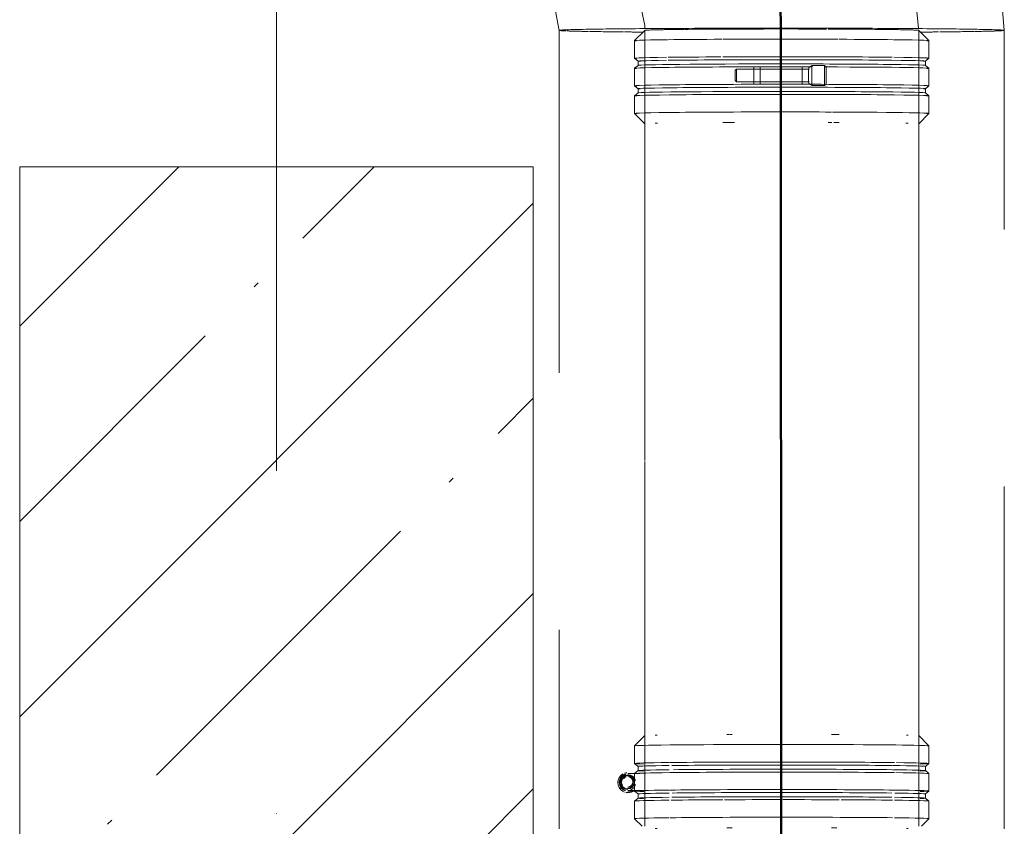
# Model space of a CAD drawing. Header units: millimetres. Extents: x 83162 to 161202, y 56220 to 105342.
# Tile 139 of 152: x 138120 to 138695, y 89015 to 89486. Entities that reach past the tile are written whole.
import ezdxf

# ---------------------------------------------------------------- set-up
doc = ezdxf.new("R2010")
doc.units = ezdxf.units.MM
doc.linetypes.add('4_ Штрихпунктир_ 10 х 2 мм', pattern=[1400, 1000, -200, 0, -200])
doc.linetypes.add('ADSK_Штрих_ш2 п1_5', pattern=[350, 200, -150])
for name, color, linetype, lineweight in [('A-WALL-____-MCUT', 7, 'Continuous', 9), ('A-WALL-____-PATT', 7, 'Continuous', 9), ('P-PIPE-____-OTLN', 7, 'Continuous', 50), ('S-GRID-____-OTLN', 7, 'Continuous', 9), ('Греющ. кабель', 204, 'Continuous', 50)]:
    doc.layers.add(name, color=color, linetype=linetype, lineweight=lineweight)

# ---------------------------------------------------------------- blocks, each defined once
blk = doc.blocks.new('240311_Наметкина 10_РД_АР_К3_R21_rvt-1-ВКК_01_К3_З_ЭОМ_греющий кабель_')
at = {"layer": 'A-WALL-____-PATT', "lineweight": 5, "true_color": 0xcccccc}
h = blk.add_hatch(dxfattribs=at)
h.set_pattern_fill('FP_1', color=254, style=0, pattern_type=2)
h.set_pattern_definition([(45, (0, 0), (-114.04925, 114.04925), []), (45, (114.05, 0), (-114.04925, 114.04925), [201.613, -40.323, 3.353, -36.97])])
h.paths.add_polyline_path([(138120, 87000), (138420, 87000), (138420, 89400), (138120, 89400), (138120, 87406.35)])
at = {"layer": 'A-WALL-____-MCUT', "color": 254, "lineweight": 5, "true_color": 0xcccccc}
for p, q in [((138120, 89400), (138120, 87000)), ((138420, 89400), (138120, 89400)), ((138420, 88800), (138420, 89400))]:
    blk.add_line(p, q, dxfattribs=at)
blk = doc.blocks.new('Наметкина 10_РД_АР_К3_Отделка_R21_rvt-1-ВКК_01_К3_З_ЭОМ_греющий кабель_')
at = {"layer": 'S-GRID-____-OTLN', "color": 254, "linetype": '4_ Штрихпунктир_ 10 х 2 мм', "lineweight": 5, "true_color": 0xcccccc}
blk.add_line((138270, 57020.14), (138270, 104542.42), dxfattribs=at)
blk = doc.blocks.new('Соединитель Norma Rapid - Соединитель Norma Rapid-V166-ВКК_01_К3_З_ЭОМ_греющий кабель_')
at = {"layer": 'P-PIPE-____-OTLN', "color": 8, "lineweight": 9, "true_color": 0x808080}
for p, q in [((138485.32, 89067.81), (138479.32, 89061.81)), ((138651.31, 89061.81), (138645.31, 89067.81)), ((138479.31, 89061.8), (138479.31, 89051.53)), ((138651.31, 89051.53), (138651.31, 89061.8)), ((138479.32, 89051.52), (138481.37, 89049.8)), ((138481.37, 89047.37), (138479.32, 89045.65)), ((138481.37, 89049.81), (138481.37, 89047.36)), ((138649.25, 89049.8), (138651.31, 89051.52)), ((138651.31, 89045.65), (138649.25, 89047.37)), ((138649.26, 89047.36), (138649.26, 89049.81)), ((138482.14, 89045.71), (138475.31, 89045.71)), ((138479.31, 89045.64), (138479.31, 89035.46)), ((138651.31, 89035.46), (138651.31, 89045.64)), ((138469.46, 89040.37), (138469.46, 89040.3)), ((138470.31, 89040.71), (138470.31, 89040.67)), ((138470.31, 89040.43), (138470.31, 89040.39)), ((138471.67, 89040.81), (138471.67, 89040.39)), ((138475.31, 89035.71), (138482.14, 89035.71)), ((138478.95, 89040.39), (138478.95, 89040.81)), ((138475.31, 89035.43), (138484.86, 89035.43)), ((138479.32, 89035.45), (138481.37, 89033.73)), ((138481.37, 89031.3), (138479.32, 89029.58)), ((138481.37, 89033.74), (138481.37, 89031.29)), ((138649.25, 89033.73), (138651.31, 89035.45)), ((138651.31, 89029.58), (138649.25, 89031.3)), ((138649.26, 89031.29), (138649.26, 89033.74)), ((138479.31, 89029.57), (138479.31, 89019.3)), ((138651.31, 89019.3), (138651.31, 89029.57)), ((138479.32, 89019.29), (138483.75, 89014.86)), ((138646.88, 89014.86), (138651.31, 89019.29))]:
    blk.add_line(p, q, dxfattribs=at)
for centre, major_axis, ratio, start_param, end_param in [((138565.31, 89067.8), (80, 0), 0.01, 3.131592, 3.141593), ((138565.31, 89067.8), (80, 0), 0.01, 2.71422, 2.748894), ((138565.31, 89067.8), (80, 0), 0.01, 1.963495, 1.984493), ((138565.31, 89067.8), (80, 0), 0.01, 1.942498, 1.958874), ((138565.31, 89067.8), (80, 0), 0.01, 1.139797, 1.198972), ((138565.31, 89067.8), (80, 0), 0.01, 0.392699, 0.427077), ((138565.31, 89067.8), (80, 0), 0.01, 0, 0.01), ((138565.31, 89061.8), (86, 0), 0.01, 2.443461, 3.141593), ((138565.31, 89061.8), (86, 0), 0.01, 0, 2.436869), ((138565.31, 89051.53), (86, 0), 0.01, 2.443461, 3.141593), ((138565.31, 89051.53), (86, 0), 0.01, 3.15351, 3.490659), ((138565.31, 89049.81), (83.95, 0), 0.01, 2.470795, 3.141593), ((138565.31, 89047.36), (83.95, 0), 0.01, 2.470795, 3.141593), ((138565.31, 89047.36), (83.95, 0), 0.01, 3.141593, 3.413664), ((138565.31, 89051.53), (86, 0), 0.01, 0.698132, 2.436869), ((138565.31, 89049.81), (83.95, 0), 0.01, 0.698132, 2.443461), ((138565.31, 89047.36), (83.95, 0), 0.01, 0.698132, 2.426186), ((138565.31, 89049.81), (83.95, 0), 0.01, 0, 0.692266), ((138565.31, 89047.36), (83.95, 0), 0.01, 0, 0.692266), ((138565.31, 89051.53), (86, 0), 0.01, 0, 0.678216), ((138565.31, 89051.53), (86, 0), 0.01, 5.934119, 6.271267), ((138565.31, 89047.36), (83.95, 0), 0.01, 6.011285, 6.283185), ((138475.31, 89040.37), (5.85, 0), 0.99995, 2.094395, 3.141593), ((138475.31, 89040.71), (5, 0), 0.99995, 1.832596, 3.141593), ((138475.31, 89040.67), (5, 0), 0.99995, 1.832596, 3.141593), ((138475.31, 89040.43), (5, 0), 0.99995, 1.832596, 3.141593), ((138475.31, 89040.39), (5, 0), 0.99995, 1.832596, 3.141593), ((138475.31, 89040.39), (4.64, 0), 0.99995, 2.345743, 3.141593), ((138475.31, 89040.67), (4, 0), 0.99995, 1.308997, 3.141593), ((138475.31, 89040.71), (4, 0), 0.99995, 0, 3.141593), ((138475.31, 89040.43), (4, 0), 0.99995, 1.047198, 3.141593), ((138475.31, 89040.39), (4, 0), 0.99995, 1.832596, 2.879793), ((138475.31, 89040.81), (3.64, 0), 0.99995, 2.55935, 3.141593), ((138475.31, 89040.39), (3.64, 0), 0.99995, 2.55935, 3.141593), ((138475.31, 89040.39), (4.64, 0), 0.99995, 1.756292, 2.181139), ((138475.31, 89040.81), (3.64, 0), 0.99995, 1.822747, 2.349375), ((138475.31, 89040.39), (3.64, 0), 0.99995, 1.833851, 2.349375), ((138475.31, 89040.82), (3.03, 0), 0.99995, 1.892333, 2.50575), ((138475.31, 89040.37), (5.85, 0), 0.99995, 1.658995, 1.893406), ((138475.31, 89040.3), (5.85, 0), 0.99995, 1.659754, 1.893406), ((138475.31, 89040.39), (4.64, 0), 0.99995, 0.247236, 1.570796), ((138475.31, 89040.81), (3.64, 0), 0.99995, 0, 1.570796), ((138475.31, 89040.39), (3.64, 0), 0.99995, 0, 1.570796), ((138475.31, 89040.82), (3.03, 0), 0.99995, 0, 1.570796), ((138565.31, 89045.64), (86, 0), 0.01, 2.443461, 3.056679), ((138565.31, 89045.64), (86, 0), 0.01, 0.698132, 2.436869), ((138565.31, 89045.64), (86, 0), 0.01, 0, 0.686192), ((138475.31, 89040.37), (5.85, 0), 0.99995, 3.141593, 4.18879), ((138475.31, 89040.71), (5, 0), 0.99995, 3.141593, 4.45059), ((138475.31, 89040.67), (5, 0), 0.99995, 3.141593, 4.45059), ((138475.31, 89040.43), (5, 0), 0.99995, 3.141593, 4.45059), ((138475.31, 89040.39), (5, 0), 0.99995, 3.141593, 4.45059), ((138475.31, 89040.39), (4.64, 0), 0.99995, 3.141593, 3.937442), ((138475.31, 89040.71), (4, 0), 0.99995, 3.141593, 6.283185), ((138475.31, 89040.67), (4, 0), 0.99995, 3.141593, 4.712389), ((138475.31, 89040.43), (4, 0), 0.99995, 3.141593, 4.712389), ((138475.31, 89040.39), (4, 0), 0.99995, 3.403392, 4.45059), ((138475.31, 89040.81), (3.64, 0), 0.99995, 3.141593, 3.723835), ((138475.31, 89040.39), (3.64, 0), 0.99995, 3.141593, 3.723835), ((138475.31, 89040.82), (3.03, 0), 0.99995, 4.712389, 6.283185), ((138475.31, 89040.81), (3.64, 0), 0.99995, 4.712389, 6.283185), ((138475.31, 89040.39), (3.64, 0), 0.99995, 4.712389, 6.283185), ((138475.31, 89040.39), (4.64, 0), 0.99995, 4.712389, 6.02063), ((138565.31, 89035.46), (86, 0), 0.01, 2.443461, 3.141593), ((138565.31, 89035.46), (86, 0), 0.01, 0.699326, 2.436869), ((138565.31, 89035.46), (86, 0), 0.01, 0, 0.698132), ((138475.31, 89040.3), (5.85, 0), 0.99995, 4.18879, 4.389779), ((138475.31, 89040.37), (5.85, 0), 0.99995, 4.519846, 5.235988), ((138475.31, 89040.3), (5.85, 0), 0.99995, 4.519088, 5.235988), ((138565.31, 89029.57), (86, 0), 0.01, 2.443461, 3.141593), ((138565.31, 89035.46), (86, 0), 0.01, 3.15351, 3.490659), ((138565.31, 89033.74), (83.95, 0), 0.01, 2.470795, 3.141593), ((138565.31, 89031.29), (83.95, 0), 0.01, 2.470795, 3.141593), ((138565.31, 89031.29), (83.95, 0), 0.01, 3.141593, 3.413664), ((138565.31, 89029.57), (86, 0), 0.01, 1.984282, 2.420794), ((138565.31, 89031.29), (83.95, 0), 0.01, 0.698132, 2.443052), ((138565.31, 89033.74), (83.95, 0), 0.01, 0.698132, 2.440483), ((138565.31, 89029.57), (86, 0), 0.01, 1.57685, 1.970124), ((138565.31, 89029.57), (86, 0), 0.01, 1.169754, 1.563513), ((138565.31, 89029.57), (86, 0), 0.01, 0.718402, 1.156534), ((138565.31, 89029.57), (86, 0), 0.01, 0, 0.698132), ((138565.31, 89031.29), (83.95, 0), 0.01, 0, 0.668163), ((138565.31, 89033.74), (83.95, 0), 0.01, 0, 0.664769), ((138565.31, 89035.46), (86, 0), 0.01, 5.934119, 6.271267), ((138565.31, 89031.29), (83.95, 0), 0.01, 6.011285, 6.283185), ((138565.31, 89019.3), (86, 0), 0.01, 2.443461, 3.141593), ((138565.31, 89019.3), (86, 0), 0.01, 1.984282, 2.431308), ((138565.31, 89019.3), (86, 0), 0.01, 1.57685, 1.979332), ((138565.31, 89019.3), (-86, 0), 0.01, 4.311347, 4.713766), ((138565.31, 89019.3), (86, 0), 0.01, 0.718402, 1.165131), ((138565.31, 89019.3), (86, 0), 0.01, 0, 0.698132), ((138565.31, 89013.3), (80, 0), 0.01, 2.71422, 2.748894), ((138565.31, 89013.3), (80, 0), 0.01, 1.942498, 1.984493), ((138565.31, 89013.3), (80, 0), 0.01, 1.157222, 1.198972), ((138565.31, 89013.3), (80, 0), 0.01, 0.392699, 0.427077)]:
    blk.add_ellipse(centre, major_axis=major_axis, ratio=ratio, start_param=start_param, end_param=end_param, dxfattribs=at)
blk = doc.blocks.new('ВК_Чугун_Безраструбная_Отвод - SML-38033971-ВКК_01_К3_З_ЭОМ_греющий кабель_')
at = {"layer": 'P-PIPE-____-OTLN', "color": 43, "lineweight": 9, "true_color": 0xbba883}
for p, q in [((138640.57, 89527.14), (138628.12, 89568.85)), ((138645.21, 89480.66), (138640.57, 89527.11))]:
    blk.add_line(p, q, dxfattribs=at)
at = {"layer": 'P-PIPE-____-OTLN', "color": 43, "lineweight": 9, "true_color": 0xbba883, "flags": 128}
for points in [[(138628.12, 89568.85), (138606.06, 89611.18), (138576.06, 89648.3), (138575.02, 89649.35)], [(138461.89, 89536.21), (138477.68, 89513.74), (138479.58, 89509.38)], [(138479.58, 89509.38), (138485.26, 89482.51), (138485.3, 89480.66)]]:
    blk.add_lwpolyline(points, dxfattribs=at)
at = {"layer": 'P-PIPE-____-OTLN', "color": 43, "lineweight": 9, "true_color": 0xbba883}
for centre, major_axis, ratio, start_param, end_param in [((138518.45, 89592.78), (56.57, 56.57), 0.009902, 0, 0.25756), ((138518.45, 89592.78), (56.57, 56.57), 0.009902, 0.390567, 0.519359), ((138518.45, 89592.78), (56.57, 56.57), 0.009902, 0.734606, 0.781158), ((138518.45, 89592.78), (56.57, 56.57), 0.009902, 0.652366, 0.722678), ((138518.45, 89592.78), (56.57, 56.57), 0.009902, 0.914166, 1.038513), ((138518.45, 89592.78), (56.57, 56.57), 0.009902, 1.046952, 1.130725), ((138518.45, 89592.78), (56.57, 56.57), 0.009902, 1.232277, 1.304701), ((138518.45, 89592.78), (56.57, 56.57), 0.009902, 1.310675, 1.564699), ((138518.45, 89592.78), (56.57, 56.57), 0.009902, 1.570837, 1.818718), ((138518.45, 89592.78), (56.57, 56.57), 0.009902, 1.83279, 1.92639), ((138518.45, 89592.78), (56.57, 56.57), 0.009902, 2.002388, 2.087738), ((138518.45, 89592.78), (56.57, 56.57), 0.009902, 2.211907, 2.351955), ((138518.45, 89592.78), (56.57, 56.57), 0.009902, 2.490377, 2.613754), ((138565.31, 89479.65), (80, 0), 0.01, 2.883797, 3.141593), ((138565.31, 89479.65), (80, 0), 0.01, 2.621997, 2.750907), ((138565.31, 89479.65), (80, 0), 0.01, 2.360198, 2.539374), ((138565.31, 89479.65), (80, 0), 0.01, 2.0156, 2.227308), ((138565.31, 89479.65), (-80, 0), 0.01, 4.719381, 5.065959), ((138565.31, 89479.65), (80, 0), 0.01, 1.24052, 1.5748), ((138565.31, 89479.65), (80, 0), 0.01, 1.051201, 1.14032), ((138565.31, 89479.65), (80, 0), 0.01, 0.789402, 1.026532), ((138565.31, 89479.65), (80, 0), 0.01, 0.527602, 0.621274), ((138565.31, 89479.65), (80, 0), 0.01, 0.265803, 0.394712), ((138565.31, 89479.65), (80, 0), 0.01, 0.004004, 0.132913)]:
    blk.add_ellipse(centre, major_axis=major_axis, ratio=ratio, start_param=start_param, end_param=end_param, dxfattribs=at)
blk = doc.blocks.new('Соединитель Norma Rapid1 - Соединитель Norma Rapid 2-V208-ВКК_01_К3_З_ЭОМ_греющий кабель_')
at = {"layer": 'P-PIPE-____-OTLN', "color": 8, "lineweight": 9, "true_color": 0x808080}
for p, q in [((138485.32, 89479.66), (138479.32, 89473.66)), ((138651.31, 89473.66), (138645.31, 89479.66)), ((138479.31, 89473.65), (138479.31, 89463.38)), ((138651.31, 89463.38), (138651.31, 89473.65)), ((138479.32, 89463.37), (138481.37, 89461.65)), ((138481.37, 89461.66), (138481.37, 89459.21)), ((138649.25, 89461.65), (138651.31, 89463.37)), ((138649.26, 89459.21), (138649.26, 89461.66)), ((138479.31, 89457.49), (138479.31, 89447.31)), ((138481.37, 89459.22), (138479.32, 89457.5)), ((138538.89, 89456.95), (138538.03, 89456.34)), ((138581.01, 89456.95), (138538.89, 89456.95)), ((138552.74, 89458.31), (138548.89, 89458.31)), ((138548.89, 89458.31), (138548.94, 89458.19)), ((138552.79, 89458.19), (138552.74, 89458.31)), ((138581.01, 89458.31), (138577.16, 89458.31)), ((138577.16, 89458.31), (138577.21, 89458.19)), ((138582.95, 89459.16), (138581.01, 89457.95)), ((138590.32, 89459.16), (138582.95, 89459.16)), ((138591.17, 89458.31), (138590.32, 89459.16)), ((138651.31, 89457.5), (138649.25, 89459.22)), ((138651.31, 89447.31), (138651.31, 89457.49)), ((138538.03, 89450.28), (138538.89, 89449.67)), ((138479.32, 89447.3), (138481.37, 89445.58)), ((138481.37, 89445.59), (138481.37, 89443.14)), ((138538.89, 89449.67), (138581.01, 89449.67)), ((138548.94, 89448.19), (138548.89, 89448.31)), ((138552.74, 89448.31), (138552.79, 89448.19)), ((138577.21, 89448.19), (138577.16, 89448.31)), ((138581.01, 89448.67), (138582.95, 89447.46)), ((138582.95, 89447.46), (138590.32, 89447.46)), ((138590.32, 89447.46), (138591.17, 89448.31)), ((138649.25, 89445.58), (138651.31, 89447.3)), ((138649.26, 89443.14), (138649.26, 89445.59)), ((138479.31, 89441.42), (138479.31, 89431.15)), ((138481.37, 89443.15), (138479.32, 89441.43)), ((138651.31, 89441.43), (138649.25, 89443.15)), ((138651.31, 89431.15), (138651.31, 89441.42)), ((138479.32, 89431.14), (138485.32, 89425.14)), ((138645.31, 89425.14), (138651.31, 89431.14))]:
    blk.add_line(p, q, dxfattribs=at)
for centre, major_axis, ratio, start_param, end_param in [((138565.31, 89479.65), (80, 0), 0.01, 3.131592, 3.141593), ((138565.31, 89479.65), (80, 0), 0.01, 2.707897, 2.752897), ((138565.31, 89479.65), (80, 0), 0.01, 1.922499, 2.016633), ((138565.31, 89479.65), (80, 0), 0.01, 1.140054, 1.225325), ((138565.31, 89479.65), (80, 0), 0.01, 0.396703, 0.439927), ((138565.31, 89479.65), (-80, 0), 0.01, 3.145596, 3.151593), ((138565.31, 89473.65), (86, 0), 0.01, 2.460855, 3.304512), ((138565.31, 89473.65), (86, 0), 0.01, 1.989421, 2.453929), ((138565.31, 89473.65), (86, 0), 0.01, 1.582407, 1.983543), ((138565.31, 89473.65), (86, 0), 0.01, 1.177444, 1.5748), ((138565.31, 89473.65), (86, 0), 0.01, 0.712172, 1.171157), ((138565.31, 89473.65), (86, 0), 0.01, 6.112656, 6.987343), ((138565.31, 89463.38), (86, 0), 0.01, 2.471651, 3.320129), ((138565.31, 89461.66), (83.95, 0), 0.01, 2.503235, 3.305489), ((138565.31, 89463.38), (86, 0), 0.01, 1.998741, 2.453929), ((138565.31, 89461.66), (83.95, 0), 0.01, 1.577043, 2.483187), ((138565.31, 89463.38), (86, 0), 0.01, 1.576892, 1.983543), ((138565.31, 89463.38), (86, 0), 0.01, 0.724674, 1.5748), ((138565.31, 89461.66), (83.95, 0), 0.01, 6.112656, 7.857985), ((138565.31, 89463.38), (86, 0), 0.01, 6.112656, 6.987343), ((138565.31, 89457.49), (86, 0), 0.01, 1.576892, 3.304512), ((138565.31, 89459.21), (83.95, 0), 0.01, 1.577043, 3.141593), ((138538.03, 89453.31), (0, 3.03), 0.004003, 0.002803, 1.560797), ((138538.03, 89453.31), (0, 3.03), 0.004003, 4.702389, 6.273186), ((138538.89, 89453.31), (0, 3.64), 0.004003, 0.002803, 1.560797), ((138548.89, 89453.31), (0, 5), 0.004003, 0, 1.560797), ((138548.89, 89453.31), (0, 4), 0.004003, 0, 1.560797), ((138548.89, 89453.31), (0, 4), 0.004003, 6.011386, 6.273186), ((138552.74, 89453.31), (0, 5), 0.004003, 0, 1.560797), ((138552.74, 89453.31), (0, 4), 0.004003, 0, 1.560797), ((138552.74, 89453.31), (0, 4), 0.004003, 6.011386, 6.273186), ((138565.31, 89457.49), (86, 0), 0.01, 1.366133, 1.5748), ((138565.31, 89459.21), (83.95, 0), 0.01, 0, 1.5748), ((138577.16, 89453.31), (0, 5), 0.004003, 0, 1.560797), ((138577.16, 89453.31), (0, 4), 0.004003, 0, 1.560797), ((138577.16, 89453.31), (0, 4), 0.004003, 6.011386, 6.273186), ((138581.01, 89453.31), (0, 5), 0.004003, 0, 1.560797), ((138581.01, 89453.31), (0, 4.64), 0.004003, 0.002502, 1.560797), ((138581.01, 89453.31), (0, 4), 0.004003, 0.2518, 1.298997), ((138582.95, 89453.31), (0, 5.85), 0.004003, 0.002502, 1.560797), ((138582.95, 89453.31), (0, 5.85), 0.004003, 5.749587, 6.283185), ((138590.32, 89453.31), (0, 5.85), 0.004003, 0, 1.560797), ((138565.31, 89457.49), (86, 0), 0.01, 6.112656, 7.559311), ((138590.32, 89453.31), (0, 5.85), 0.004003, 5.749587, 6.279182), ((138591.17, 89453.31), (0, 5), 0.004003, 6.279182, 7.843982), ((138591.17, 89453.31), (0, 5), 0.004003, 4.702389, 6.273186), ((138538.03, 89453.31), (0, 3.03), 0.004003, 1.560797, 3.131593), ((138538.03, 89453.31), (0, 3.03), 0.004003, 3.138789, 4.702389), ((138538.89, 89453.31), (0, 3.64), 0.004003, 1.560797, 3.131593), ((138548.89, 89453.31), (0, 5), 0.004003, 1.560797, 3.131593), ((138548.89, 89453.31), (0, 4), 0.004003, 1.560797, 3.131593), ((138548.89, 89453.31), (0, 4), 0.004003, 3.141593, 3.655192), ((138552.74, 89453.31), (0, 5), 0.004003, 1.560797, 3.131593), ((138552.74, 89453.31), (0, 4), 0.004003, 1.560797, 3.131593), ((138552.74, 89453.31), (0, 4), 0.004003, 3.141593, 3.655192), ((138577.16, 89453.31), (0, 5), 0.004003, 1.560797, 3.131593), ((138577.16, 89453.31), (0, 4), 0.004003, 1.560797, 3.131593), ((138577.16, 89453.31), (0, 4), 0.004003, 3.141593, 3.655192), ((138581.01, 89453.31), (0, 5), 0.004003, 1.560797, 3.131593), ((138581.01, 89453.31), (0, 4.64), 0.004003, 1.564157, 3.131593), ((138581.01, 89453.31), (0, 4), 0.004003, 1.822596, 2.869794), ((138582.95, 89453.31), (0, 5.85), 0.004003, 1.560797, 3.139091), ((138590.32, 89453.31), (0, 5.85), 0.004003, 1.560797, 3.141593), ((138591.17, 89453.31), (0, 5), 0.004003, 1.560797, 3.131593), ((138591.17, 89453.31), (0, 5), 0.004003, 3.145596, 4.702389), ((138565.31, 89447.31), (86, 0), 0.01, 1.576892, 3.320129), ((138565.31, 89445.59), (83.95, 0), 0.01, 1.577043, 3.305489), ((138565.31, 89447.31), (86, 0), 0.01, 6.112656, 7.857985), ((138565.31, 89445.59), (83.95, 0), 0.01, 6.112656, 7.857985), ((138582.95, 89453.31), (0, 5.85), 0.004003, 3.141593, 3.655192), ((138590.32, 89453.31), (0, 5.85), 0.004003, 3.145596, 3.655192), ((138565.31, 89441.42), (86, 0), 0.01, 1.576892, 3.304512), ((138565.31, 89443.14), (83.95, 0), 0.01, 1.577043, 3.141593), ((138565.31, 89441.42), (86, 0), 0.01, 6.112656, 7.857985), ((138565.31, 89443.14), (83.95, 0), 0.01, 0, 1.5748), ((138565.31, 89431.15), (86, 0), 0.01, 1.576892, 3.320129), ((138565.31, 89431.15), (86, 0), 0.01, 1.225734, 1.5748), ((138565.31, 89431.15), (86, 0), 0.01, 6.112656, 7.501921), ((138565.31, 89425.15), (80, 0), 0.01, 2.707897, 2.752897), ((138565.31, 89425.15), (80, 0), 0.01, 1.922499, 2.016633), ((138565.31, 89425.15), (80, 0), 0.01, 1.196796, 1.225325), ((138565.31, 89425.15), (80, 0), 0.01, 1.139471, 1.182101), ((138565.31, 89425.15), (80, 0), 0.01, 0.396703, 0.439927)]:
    blk.add_ellipse(centre, major_axis=major_axis, ratio=ratio, start_param=start_param, end_param=end_param, dxfattribs=at)

msp = doc.modelspace()

# ---------------------------------------------------------------- linework, layer by layer
at = {"layer": 'P-PIPE-____-OTLN', "color": 46, "linetype": 'ADSK_Штрих_ш2 п1_5', "lineweight": 9, "true_color": 0x785107}
for p, q in [((138433.17, 89490.79), (138435.31, 89479.65)), ((138435.31, 89479.65), (138435.31, 89013.31)), ((138695.31, 89013.31), (138695.31, 89479.65))]:
    msp.add_line(p, q, dxfattribs=at)
at = {"layer": 'P-PIPE-____-OTLN', "color": 43, "lineweight": 9, "true_color": 0xbba883}
for p, q in [((138485.31, 89479.65), (138485.31, 89228.4)), ((138645.31, 89014.86), (138645.31, 89479.65)), ((138485.31, 89227.87), (138485.31, 89014.86))]:
    msp.add_line(p, q, dxfattribs=at)
at = {"layer": 'P-PIPE-____-OTLN', "color": 46, "linetype": 'ADSK_Штрих_ш2 п1_5', "lineweight": 9, "true_color": 0x785107, "flags": 128}
msp.add_lwpolyline([(138695.31, 89479.65), (138690.56, 89531.92), (138676.47, 89582.47), (138674.54, 89587.43)], dxfattribs=at)
at = {"layer": 'P-PIPE-____-OTLN', "color": 46, "linetype": 'ADSK_Штрих_ш2 п1_5', "lineweight": 9, "true_color": 0x785107}
for start_param, end_param in [(1.5748, 3.145596), (1.5748, 3.145596), (0.004004, 1.5748), (0.004004, 1.5748)]:
    msp.add_ellipse((138565.31, 89479.65), major_axis=(130, 0), ratio=0.01, start_param=start_param, end_param=end_param, dxfattribs=at)
at = {"layer": 'P-PIPE-____-OTLN', "color": 43, "linetype": 'ADSK_Штрих_ш2 п1_5', "lineweight": 9, "true_color": 0xbba883}
for start_param, end_param in [(3.145596, 3.391598), (3.145596, 3.391598), (3.407396, 3.658096), (3.407396, 3.658096), (3.669195, 3.920701), (3.669195, 3.920701), (3.927844, 4.035129), (3.927844, 4.035129), (5.389684, 5.493569), (5.389684, 5.493569), (5.501791, 5.756218), (5.501791, 5.756218), (5.76359, 6.019516), (5.76359, 6.019516), (6.02539, 6.283185), (6.02539, 6.283185)]:
    msp.add_ellipse((138565.31, 89479.65), major_axis=(130, 0), ratio=0.01, start_param=start_param, end_param=end_param, dxfattribs=at)
at = {"layer": 'P-PIPE-____-OTLN', "color": 43, "lineweight": 9, "true_color": 0xbba883}
for start_param, end_param in [(3.012683, 3.141593), (2.750884, 2.879793), (2.539886, 2.617994), (2.227285, 2.356194), (2.015494, 2.094395), (1.836791, 1.923498), (1.577834, 1.832596), (1.312911, 1.570796), (1.239426, 1.308997), (1.050966, 1.140231), (1.02684, 1.047198), (0.621992, 0.785398), (0.394689, 0.523599), (0.13289, 0.261799)]:
    msp.add_ellipse((138565.31, 89479.65), major_axis=(80, 0), ratio=0.01, start_param=start_param, end_param=end_param, dxfattribs=at)
at = {"layer": 'P-PIPE-____-OTLN', "color": 7, "linetype": 'ADSK_Штрих_ш2 п1_5', "lineweight": 9, "true_color": 0xf6f4ef}
msp.add_ellipse((138565.31, 89479.65), major_axis=(130, 0), ratio=0.01, start_param=0, end_param=0.004004, dxfattribs=at)
msp.add_ellipse((138565.31, 89479.65), major_axis=(130, 0), ratio=0.01, start_param=0, end_param=0.004004, dxfattribs=at)
at = {"layer": 'Греющ. кабель'}
msp.add_line((138565.47, 88111.31), (138564.79, 89480.95), dxfattribs=at)
msp.add_arc((138405.88, 89482.22), 158.92, 359.54186, 51.86957, dxfattribs=at)

# ---------------------------------------------------------------- block references
at = {"lineweight": 5}
for name in ['Наметкина 10_РД_АР_К3_Отделка_R21_rvt-1-ВКК_01_К3_З_ЭОМ_греющий кабель_', '240311_Наметкина 10_РД_АР_К3_R21_rvt-1-ВКК_01_К3_З_ЭОМ_греющий кабель_']:
    msp.add_blockref(name, (0, 0), dxfattribs=at)
at = {"layer": 'P-PIPE-____-OTLN', "color": 43, "lineweight": 9, "true_color": 0xbba883}
msp.add_blockref('ВК_Чугун_Безраструбная_Отвод - SML-38033971-ВКК_01_К3_З_ЭОМ_греющий кабель_', (0, 0), dxfattribs=at)
at = {"layer": 'P-PIPE-____-OTLN', "color": 8, "lineweight": 9, "true_color": 0x808080}
for name in ['Соединитель Norma Rapid1 - Соединитель Norma Rapid 2-V208-ВКК_01_К3_З_ЭОМ_греющий кабель_', 'Соединитель Norma Rapid - Соединитель Norma Rapid-V166-ВКК_01_К3_З_ЭОМ_греющий кабель_']:
    msp.add_blockref(name, (0, 0), dxfattribs=at)

doc.saveas('drawing.dxf')
